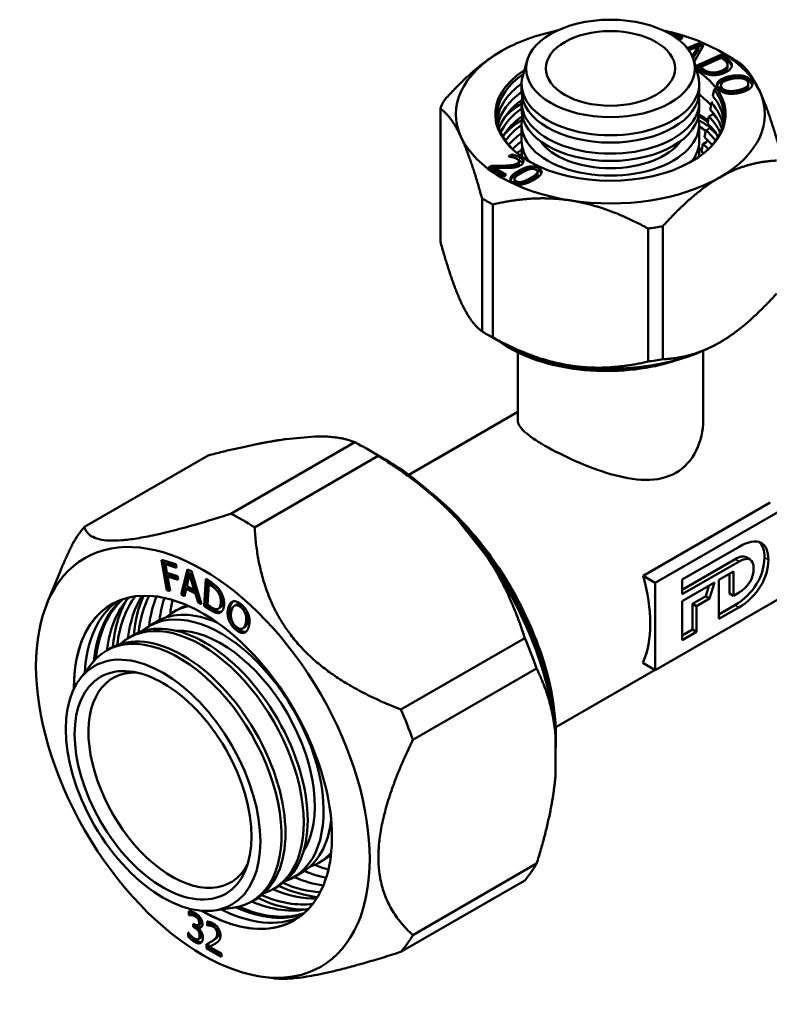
# Model space of a CAD drawing. Header units: millimetres. Extents: x -1022 to 2709, y -139 to 713.
# Tile 5 of 12: x 263 to 330, y 218 to 306. Entities that reach past the tile are written whole.
import ezdxf

# ---------------------------------------------------------------- set-up
doc = ezdxf.new("R2010")
doc.units = ezdxf.units.MM
doc.header["$LTSCALE"] = 2
doc.layers.add('Видимые тонкие (ГОСТ)', color=7, linetype='Continuous', lineweight=35)
doc.layers.add('Видимый контур (ГОСТ)', color=7, linetype='Continuous', lineweight=50)

msp = doc.modelspace()

# ---------------------------------------------------------------- linework, layer by layer
at = {"layer": 'Видимые тонкие (ГОСТ)'}
for p, q in [((326.291, 302.36), (326.291, 302.156)), ((326.779, 301.779), (326.779, 301.649)), ((324.189, 301.385), (324.189, 301.181)), ((325.897, 301.232), (325.897, 301.028)), ((326.51, 300.702), (326.51, 300.498)), ((325.565, 300.249), (325.565, 300.045)), ((328.136, 299.827), (328.136, 299.623)), ((328.493, 300.335), (328.493, 300.131)), ((325.884, 299.709), (325.884, 299.505)), ((327.381, 299.49), (327.381, 299.286)), ((306.461, 292.757), (306.461, 292.559)), ((307.655, 292.954), (307.655, 292.75)), ((307.914, 293.507), (307.914, 293.343)), ((307.772, 292.29), (307.772, 292.086)), ((309.439, 292.09), (309.439, 291.886)), ((309.585, 292.54), (309.585, 292.376)), ((307.58, 291.382), (307.58, 291.178)), ((308.125, 291.33), (308.125, 291.126)), ((308.859, 291.664), (308.859, 291.46)), ((327.439, 257.546), (327.085, 257.75)), ((330.032, 257.673), (329.679, 257.877)), ((280.459, 255.368), (280.636, 255.47)), ((281.017, 254.848), (281.194, 254.95)), ((280.308, 253.259), (280.485, 253.361)), ((281.291, 253.857), (281.467, 253.959)), ((281.954, 253.382), (282.131, 253.484)), ((282.573, 253.623), (282.75, 253.725)), ((283.091, 253.441), (283.268, 253.543)), ((327.392, 253.435), (327.039, 253.639)), ((282.003, 252.353), (282.18, 252.455)), ((283.5, 252.821), (283.677, 252.923)), ((282.607, 251.482), (282.784, 251.584)), ((283.514, 252.034), (283.691, 252.136)), ((283.352, 251.186), (283.529, 251.289)), ((278.991, 225.964), (279.168, 226.066)), ((279.253, 225.736), (279.43, 225.838)), ((279.366, 225.4), (279.543, 225.502)), ((278.954, 224.944), (279.131, 225.046)), ((279.279, 224.668), (279.429, 224.754)), ((280.297, 225.131), (280.474, 225.233)), ((280.603, 225.033), (280.78, 225.135)), ((280.867, 224.78), (281.043, 224.882)), ((280.973, 224.406), (281.15, 224.508)), ((278.98, 223.665), (279.157, 223.767)), ((279.29, 223.914), (279.466, 224.016)), ((279.408, 224.232), (279.585, 224.334)), ((280.547, 223.764), (280.724, 223.866))]:
    msp.add_line(p, q, dxfattribs=at)
for points in [[(324.671, 296.841), (324.409, 297.023), (324.132, 297.198), (323.84, 297.364)], [(316.506, 274.708), (314.058, 274.611), (311.584, 274.944), (309.491, 275.64)]]:
    msp.add_open_spline(points, degree=3, dxfattribs=at)
msp.add_open_spline([(302.536, 261.034), (304.543, 258.903), (306.347, 256.351), (307.746, 253.643), (309.332, 250.571), (310.391, 247.312), (310.794, 244.314)], degree=3, knots=[53.818338, 53.818338, 53.818338, 53.818338, 54.290849, 54.290849, 54.290849, 54.826858, 54.826858, 54.826858, 54.826858], dxfattribs=at)
at = {"layer": 'Видимый контур (ГОСТ)'}
for p, q in [((321.254, 304.506), (322.403, 304.211)), ((321.794, 304.163), (322.272, 304.04)), ((322.256, 304.02), (321.846, 304.126)), ((322.403, 304.211), (322.256, 304.02)), ((322.796, 303.236), (323.861, 303.658)), ((322.915, 303.079), (323.861, 303.454)), ((323.803, 303.383), (322.945, 303.037)), ((323.318, 302.557), (323.803, 303.383)), ((324.26, 303.485), (323.418, 302.014)), ((323.803, 303.383), (323.803, 303.179)), ((323.861, 303.658), (324.26, 303.485)), ((323.861, 303.658), (323.861, 303.454)), ((323.861, 303.454), (324.166, 303.321)), ((323.199, 302.609), (323.318, 302.557)), ((323.318, 302.353), (323.803, 303.179)), ((323.318, 302.557), (323.318, 302.353)), ((323.532, 301.61), (325.861, 302.674)), ((323.643, 301.457), (325.861, 302.47)), ((325.837, 302.365), (323.997, 301.525)), ((325.695, 302.951), (326.932, 302.236)), ((326.029, 302.226), (325.837, 302.365)), ((325.861, 302.674), (326.291, 302.36)), ((325.861, 302.674), (325.861, 302.47)), ((325.861, 302.47), (326.291, 302.156)), ((308.555, 302.117), (308.174, 300.765)), ((323.309, 302.357), (323.318, 302.353)), ((323.389, 302.117), (323.77, 300.765)), ((323.906, 301.265), (323.557, 301.519)), ((323.997, 301.525), (323.997, 301.321)), ((323.997, 301.525), (324.189, 301.385)), ((326.392, 301.732), (326.392, 301.528)), ((323.997, 301.321), (324.189, 301.181)), ((324.87, 301.076), (324.87, 300.872)), ((327.736, 300.767), (327.736, 300.563)), ((308.071, 300.032), (308.071, 299.379)), ((323.873, 300.032), (323.873, 299.379)), ((325.572, 299.768), (325.501, 299.727)), ((325.811, 299.908), (325.811, 299.704)), ((328.244, 300.054), (328.244, 299.85)), ((325.309, 299.616), (325.195, 299.551)), ((325.648, 299.673), (325.675, 299.639)), ((308.071, 298.399), (308.071, 297.746)), ((323.873, 298.399), (323.873, 297.746)), ((325.086, 298.412), (324.975, 298.347)), ((300.839, 297.844), (300.839, 286.005)), ((325.101, 297.345), (324.736, 297.133)), ((308.071, 296.439), (308.071, 294.97)), ((323.873, 296.439), (323.873, 294.97)), ((324.84, 296.118), (324.478, 295.909)), ((324.546, 294.872), (324.203, 294.674)), ((306.925, 293.573), (307.233, 293.751)), ((307.233, 293.751), (307.233, 293.547)), ((308.071, 293.908), (308.071, 293.568)), ((323.873, 293.908), (323.873, 293.568)), ((305.116, 292.581), (305.422, 292.758)), ((305.422, 292.758), (305.422, 292.553)), ((306.941, 293.564), (306.925, 293.573)), ((307.199, 293.527), (307.233, 293.547)), ((307.821, 293.156), (307.821, 292.952)), ((306.445, 291.814), (305.116, 292.581)), ((305.293, 292.479), (305.422, 292.553)), ((305.636, 292.569), (306.695, 291.958)), ((305.636, 292.569), (305.636, 292.365)), ((305.636, 292.365), (306.518, 291.856)), ((306.695, 291.958), (306.445, 291.814)), ((309.49, 292.22), (309.49, 292.016)), ((307.434, 291.567), (307.434, 291.362)), ((304.542, 289.864), (304.542, 278.025)), ((305.502, 289.31), (305.502, 277.47)), ((319.324, 287.171), (319.324, 275.332)), ((320.636, 287.374), (320.636, 275.535)), ((306.249, 277.027), (305.012, 277.742)), ((307.722, 270.081), (307.722, 276.15)), ((324.222, 270.081), (324.222, 276.29)), ((307.722, 270.843), (298.023, 265.243)), ((300.663, 266.769), (307.722, 270.844)), ((289.663, 268.655), (287.126, 268.429)), ((282.2, 261.785), (293.214, 268.144)), ((295.961, 266.596), (294.264, 267.576)), ((269.166, 260.621), (280.181, 266.98)), ((284.298, 260.573), (295.313, 266.933)), ((300.663, 266.769), (300.664, 266.768)), ((300.663, 266.768), (300.663, 266.769)), ((318.876, 256.254), (330.189, 262.786)), ((331.281, 262.156), (319.967, 255.624)), ((304.795, 258.228), (302.258, 261.383)), ((322.356, 255.922), (327.419, 258.845)), ((276.03, 257.691), (277.287, 257.291)), ((276.502, 254.99), (276.03, 257.691)), ((327.085, 257.75), (322.356, 255.02)), ((328.397, 257.699), (328.043, 257.903)), ((276.679, 255.092), (276.236, 257.625)), ((276.365, 257.282), (276.542, 257.384)), ((276.365, 257.282), (276.498, 256.521)), ((277.343, 256.971), (276.365, 257.282)), ((277.314, 257.139), (276.542, 257.384)), ((277.287, 257.291), (277.343, 256.971)), ((277.782, 254.596), (278.328, 256.83)), ((278.328, 256.83), (278.68, 256.661)), ((327.439, 257.546), (322.356, 254.612)), ((265.826, 253.779), (266.902, 256.412)), ((276.498, 256.521), (277.436, 256.223)), ((276.554, 256.201), (276.731, 256.303)), ((276.554, 256.201), (276.782, 254.901)), ((277.492, 255.903), (276.554, 256.201)), ((277.462, 256.071), (276.731, 256.303)), ((277.436, 256.223), (277.492, 255.903)), ((277.959, 254.698), (278.464, 256.765)), ((278.521, 256.397), (278.274, 255.34)), ((278.521, 256.397), (278.698, 256.5)), ((278.937, 255.021), (278.521, 256.397)), ((278.68, 256.661), (279.582, 253.729)), ((279.114, 255.123), (278.698, 256.5)), ((279.814, 253.588), (279.974, 255.977)), ((279.974, 255.977), (280.463, 255.652)), ((318.876, 256.254), (319.967, 255.624)), ((322.356, 254.612), (322.356, 255.922)), ((325.632, 255.89), (326.916, 256.632)), ((326.562, 256.427), (326.562, 254.69)), ((326.916, 256.632), (326.916, 254.486)), ((276.502, 254.99), (276.679, 255.092)), ((276.753, 255.069), (276.679, 255.092)), ((278.216, 255.085), (278.071, 254.457)), ((278.216, 255.085), (278.393, 255.187)), ((279.036, 254.69), (278.216, 255.085)), ((278.274, 255.34), (278.937, 255.021)), ((279.213, 254.792), (278.393, 255.187)), ((278.937, 255.021), (279.114, 255.123)), ((279.99, 253.69), (280.137, 255.869)), ((280.241, 255.512), (280.118, 253.673)), ((280.241, 255.512), (280.418, 255.614)), ((280.459, 255.368), (280.241, 255.512)), ((280.636, 255.47), (280.418, 255.614)), ((319.967, 255.624), (319.967, 247.867)), ((322.356, 253.999), (325.233, 255.66)), ((324.729, 255.369), (324.448, 254.443)), ((325.233, 255.66), (324.802, 254.239)), ((325.632, 252.419), (325.632, 255.89)), ((276.782, 254.901), (276.502, 254.99)), ((277.782, 254.596), (277.959, 254.698)), ((278.071, 254.457), (277.782, 254.596)), ((278.11, 254.625), (277.959, 254.698)), ((279.036, 254.69), (279.213, 254.792)), ((279.281, 253.874), (279.036, 254.69)), ((279.458, 253.976), (279.213, 254.792)), ((319.967, 247.867), (331.281, 254.399)), ((324.448, 254.443), (323.286, 253.772)), ((324.802, 254.239), (323.639, 253.567)), ((324.802, 254.239), (324.448, 254.443)), ((326.916, 254.486), (326.562, 254.69)), ((326.916, 254.486), (327.439, 254.787)), ((279.281, 253.874), (279.458, 253.976)), ((279.582, 253.729), (279.281, 253.874)), ((279.514, 253.949), (279.458, 253.976)), ((279.814, 253.588), (279.99, 253.69)), ((280.308, 253.259), (279.814, 253.588)), ((280.485, 253.361), (279.99, 253.69)), ((280.118, 253.673), (280.335, 253.528)), ((281.074, 253.333), (281.251, 253.435)), ((282.517, 253.598), (282.694, 253.7)), ((322.356, 250.527), (322.356, 253.999)), ((323.639, 253.567), (323.286, 253.772)), ((323.286, 253.772), (323.286, 251.472)), ((323.639, 253.567), (323.639, 251.268)), ((327.039, 253.639), (325.632, 252.827)), ((327.392, 253.435), (325.632, 252.419)), ((277.136, 253.069), (277.49, 253.273)), ((281.082, 252.946), (281.259, 253.048)), ((274.874, 251.763), (275.602, 252.184)), ((283.246, 251.573), (283.423, 251.675)), ((273.106, 250.742), (273.459, 250.946)), ((297.332, 244.359), (308.347, 250.719)), ((323.286, 251.472), (322.356, 250.936)), ((323.639, 251.268), (322.356, 250.527)), ((323.639, 251.268), (323.286, 251.472)), ((271.126, 249.599), (271.479, 249.803)), ((268.793, 247.123), (269.816, 248.444)), ((318.868, 248.502), (319.967, 247.867)), ((298.381, 241.655), (309.396, 248.014)), ((319.947, 247.879), (311.101, 242.772)), ((311.093, 238.614), (311.093, 241.996)), ((290.036, 230.726), (290.39, 230.93)), ((298.381, 224.277), (309.396, 230.636)), ((287.774, 229.419), (288.502, 229.84)), ((297.332, 222.784), (308.347, 229.144)), ((286.006, 228.399), (286.359, 228.603)), ((284.026, 227.256), (284.379, 227.46)), ((278.451, 226.057), (278.451, 226.41)), ((278.451, 226.057), (278.628, 226.159)), ((278.469, 226.047), (278.645, 226.149)), ((278.628, 226.159), (278.628, 226.389)), ((278.645, 226.149), (278.628, 226.159)), ((278.682, 226.063), (278.859, 226.166)), ((280.715, 226.473), (282.371, 226.699)), ((278.469, 226.047), (278.451, 226.057)), ((278.832, 225.291), (278.928, 225.236)), ((278.832, 225.015), (278.832, 225.291)), ((279.277, 225.174), (279.454, 225.276)), ((280.072, 225.124), (280.072, 225.479)), ((280.249, 225.226), (280.249, 225.453)), ((278.392, 224.511), (278.413, 224.498)), ((278.392, 224.158), (278.392, 224.511)), ((278.832, 225.015), (279.009, 225.117)), ((278.954, 224.944), (278.832, 225.015)), ((279.009, 225.117), (279.009, 225.194)), ((279.131, 225.046), (279.009, 225.117)), ((279.262, 224.938), (279.438, 225.04)), ((279.262, 224.938), (279.262, 224.914)), ((280.072, 225.124), (280.249, 225.226)), ((280.088, 225.115), (280.072, 225.124)), ((280.088, 225.115), (280.265, 225.217)), ((280.265, 225.217), (280.249, 225.226)), ((278.392, 224.158), (278.569, 224.26)), ((278.569, 224.26), (278.569, 224.305)), ((279.28, 223.908), (279.457, 224.01)), ((280.203, 223.215), (280.203, 223.558)), ((280.342, 223.634), (280.519, 223.736)), ((280.027, 223.113), (280.027, 223.466)), ((280.027, 223.113), (280.203, 223.215)), ((281.356, 222.346), (280.027, 223.113)), ((281.356, 222.55), (280.203, 223.215)), ((280.297, 223.245), (280.474, 223.347)), ((280.297, 223.245), (281.356, 222.634)), ((281.356, 222.634), (281.356, 222.346)), ((284.996, 220.575), (285.989, 220.44))]:
    msp.add_line(p, q, dxfattribs=at)
for centre, major_axis in [((315.972, 301.42), (-7.514, 0)), ((315.972, 301.42), (-5.75, 0)), ((279.697, 239.652), (-10.5, 18.187)), ((276.162, 237.611), (6.125, -10.609)), ((276.162, 237.611), (5.569, -9.646))]:
    msp.add_ellipse(centre, major_axis=major_axis, ratio=0.57735, dxfattribs=at)
for centre, major_axis, ratio, start_param, end_param in [((315.972, 297.337), (-13.75, 0), 0.57735, 5.063423, 5.497787), ((315.972, 297.337), (13.75, 0), 0.57735, 0.261799, 1.219762), ((315.972, 297.337), (-13.75, 0), 0.57735, 5.497787, 6.544985), ((315.972, 295.909), (15.5, 0), 0.57735, 0.741579, 0.785398), ((315.972, 297.337), (-10.25, 0), 0.57735, 5.555655, 10.152308), ((315.972, 297.174), (-10.1, 0), 0.57735, 5.588264, 6.830348), ((315.972, 300.032), (7.901, 0), 0.57735, 2.980132, 6.444646), ((315.972, 296.439), (-10.1, 0), 0.57735, 5.610639, 6.220134), ((315.972, 297.174), (10.6, 0), 0.57735, 0.364468, 0.437732), ((315.972, 295.704), (-10.1, 0), 0.57735, 5.610636, 6.15683), ((315.972, 298.399), (7.901, 0), 0.57735, 3.033989, 6.390789), ((315.972, 299.379), (7.901, 0), 0.57735, 3.141593, 6.283185), ((315.972, 295.296), (-10.25, 0), 0.57735, 3.64718, 3.834886), ((315.972, 297.174), (10.1, 0), 0.57735, 5.736023, 6.702917), ((315.972, 286.169), (8.513, 26.916), 0.201906, 5.269869, 5.295315), ((315.972, 296.439), (10.1, 0), 0.57735, 0.063051, 0.445178), ((315.972, 297.337), (13.75, 0), 0.57735, 5.497787, 6.544985), ((315.972, 295.909), (-15.5, 0), 0.57735, 5.977567, 6.065205), ((315.972, 294.97), (-10.1, 0), 0.57735, 5.609367, 6.093013), ((315.972, 294.235), (10.6, 0), 0.57735, 2.411884, 2.681971), ((315.972, 286.169), (8.513, 26.916), 0.201906, 5.219637, 5.24465), ((315.972, 295.704), (10.1, 0), 0.57735, 0.126355, 0.470396), ((315.972, 294.235), (-10.1, 0), 0.57735, 5.610688, 6.0284), ((315.972, 293.5), (-10.1, 0), 0.57735, 5.60094, 5.962679), ((315.972, 297.746), (7.901, 0), 0.57735, 3.141593, 6.283185), ((315.972, 286.169), (8.513, 26.916), 0.201906, 5.170148, 5.19481), ((315.972, 294.235), (10.1, 0), 0.57735, 0.254786, 0.520237), ((315.972, 294.97), (10.1, 0), 0.57735, 0.190173, 0.495409), ((315.972, 286.169), (8.935, 28.248), 0.201906, 5.182022, 5.185682), ((315.972, 294.235), (10.6, 0), 0.57735, 0.459622, 0.533024), ((315.972, 292.765), (10.6, 0), 0.57735, 2.406965, 2.681971), ((315.972, 292.765), (-10.1, 0), 0.57735, 5.610688, 5.895489), ((315.972, 296.439), (7.901, 0), 0.57735, 2.997904, 6.426874), ((315.972, 291.949), (11.5, 0), 0.57735, 0.688677, 0.816117), ((315.972, 291.949), (10.869, 0), 0.57735, 0.67339, 0.756944), ((315.972, 293.5), (10.1, 0), 0.57735, 0.320507, 0.544898), ((315.972, 286.169), (8.935, 28.248), 0.201906, 5.135297, 5.140606), ((315.972, 292.03), (10.1, 0), 0.57735, 2.469095, 2.684806), ((315.972, 286.169), (8.513, 26.916), 0.201906, 5.121254, 5.145635), ((315.972, 292.765), (10.1, 0), 0.57735, 0.387697, 0.569411), ((315.972, 292.765), (10.6, 0), 0.57735, 0.459622, 0.579749), ((315.972, 297.337), (-13.75, 0), 0.57735, 0.261799, 1.308997), ((315.972, 291.295), (10.1, 0), 0.57735, 2.469043, 2.613281), ((315.972, 294.97), (-7.901, 0), 0.57735, 0, 0.409758), ((315.972, 296.439), (6.766, 0), 0.57735, 3.527741, 5.897037), ((315.972, 294.97), (7.901, 0), 0.57735, 5.873428, 6.283185), ((315.972, 286.169), (8.513, 26.916), 0.201906, 5.072819, 5.096987), ((315.972, 291.295), (10.1, 0), 0.57735, 0.528312, 0.61806), ((315.972, 292.03), (10.1, 0), 0.57735, 0.456787, 0.593793), ((315.972, 286.169), (8.935, 28.248), 0.201906, 5.090602, 5.095633), ((315.972, 290.561), (10.1, 0), 0.57735, 2.466435, 2.537259), ((315.972, 293.908), (-7.901, 0), 0.57735, 6.166575, 6.361662), ((315.972, 293.908), (7.901, 0), 0.57735, 6.204708, 6.399795), ((315.972, 290.561), (10.25, 0), 0.57735, 0.657014, 0.696523), ((315.972, 290.561), (10.1, 0), 0.57735, 0.604334, 0.642228), ((315.972, 297.174), (-10.6, 0), 0.57735, 0.637997, 0.747714), ((315.972, 297.174), (-10.6, 0), 0.57735, 0.860985, 0.879483), ((315.972, 297.174), (-10.6, 0), 0.57735, 0.899031, 0.94902), ((315.972, 297.337), (13.75, 0), 0.57735, 4.45059, 5.497787), ((315.972, 295.909), (-15.5, 0), 0.57735, 0.741579, 0.829218), ((315.972, 295.909), (-15.5, 0), 0.57735, 1.788776, 1.876415), ((315.972, 284.069), (15.5, 0), 0.57735, 3.883171, 3.97081), ((315.972, 282.641), (-13.75, 0), 0.57735, 0.785398, 1.308997), ((315.972, 282.641), (-13.75, 0), 0.57735, 1.308997, 2.356194), ((315.972, 284.069), (15.5, 0), 0.57735, 4.930369, 5.018008), ((294.264, 248.062), (-11.95, 20.698), 0.57735, 5.435662, 5.559913), ((295.961, 249.042), (10.75, -18.62), 0.57735, 1.929082, 2.356194), ((283.249, 241.703), (11.95, -20.698), 0.57735, 2.294069, 2.41832), ((283.249, 241.703), (-11.95, 20.698), 0.57735, 0.199674, 0.323925), ((295.961, 249.042), (10.75, -18.62), 0.57735, 0.881884, 1.73611), ((310.315, 257.329), (-6.5, 11.258), 0.57735, 3.551827, 4.299919), ((279.697, 239.652), (8.125, -14.073), 0.57735, 5.488513, 10.21945), ((281.599, 240.75), (-8.125, 14.073), 0.57735, 0.117322, 0.670011), ((282.54, 241.293), (-8.125, 14.073), 0.57735, 0.175832, 0.653689), ((283.48, 241.836), (-8.125, 14.073), 0.57735, 0.234957, 0.658892), ((284.421, 242.379), (-8.125, 14.073), 0.57735, 0.294933, 0.653781), ((285.361, 242.922), (-8.375, 14.506), 0.57735, 0.391554, 0.691892), ((285.361, 242.922), (-8.125, 14.073), 0.57735, 0.356023, 0.657404), ((286.302, 243.465), (-8.125, 14.073), 0.57735, 0.418536, 0.653689), ((287.242, 244.008), (-8.125, 14.073), 0.57735, 0.482841, 0.654612), ((279.718, 239.664), (-8.125, 14.073), 0.57735, 0.001305, 0.792315), ((280.659, 240.207), (-8.125, 14.073), 0.57735, 0.059214, 0.724609), ((281.43, 240.652), (-8.125, 14.073), 0.57735, 0.106813, 0.677689), ((283.48, 241.836), (-8.375, 14.506), 0.57735, 0.323628, 0.69233), ((283.586, 241.897), (-6.45, 11.172), 0.57735, 6.096975, 6.402372), ((288.183, 244.551), (-8.125, 14.073), 0.57735, 0.549395, 0.655695), ((288.183, 244.551), (-8.125, 14.073), 0.57735, 0.549395, 0.655695), ((283.94, 242.101), (-6.45, 11.172), 0.57735, 6.165738, 6.283185), ((285.354, 242.918), (-6.45, 11.172), 0.57735, 0.104156, 0.10985), ((279.909, 239.774), (-6.45, 11.172), 0.57735, 3.141593, 6.283185), ((281.324, 240.591), (-6.45, 11.172), 0.57735, 3.031743, 6.393035), ((282.052, 241.012), (-6.45, 11.172), 0.57735, 5.613222, 6.283185), ((277.929, 238.631), (-6.45, 11.172), 0.57735, 3.141593, 6.283185), ((279.556, 239.57), (-6.45, 11.172), 0.57735, 3.015183, 6.409595), ((277.576, 238.427), (-6.45, 11.172), 0.57735, 2.909711, 6.515067), ((281.324, 240.591), (-5.9, 10.219), 0.57735, 3.432882, 5.991896), ((294.264, 248.062), (-11.95, 20.698), 0.57735, 4.388464, 4.512715), ((276.944, 238.062), (5.25, -9.093), 0.57735, 2.788076, 6.636702), ((283.249, 241.703), (11.95, -20.698), 0.57735, 1.246871, 1.371122), ((297.334, 249.835), (-9.75, 16.887), 0.57735, 3.879781, 3.943761), ((282.052, 241.012), (6.45, -11.172), 0.57735, 0, 0.669963), ((283.586, 241.897), (6.45, -11.172), 0.57735, 6.163999, 6.469395), ((283.94, 242.101), (6.45, -11.172), 0.57735, 0, 0.117447), ((285.354, 242.918), (6.45, -11.172), 0.57735, 6.173336, 6.179029), ((288.183, 244.551), (-8.125, 14.073), 0.57735, 2.485898, 2.592198), ((288.183, 244.551), (-8.125, 14.073), 0.57735, 2.485898, 2.592198), ((294.264, 248.062), (11.95, -20.698), 0.57735, 0.199674, 0.323925), ((287.242, 244.008), (-8.125, 14.073), 0.57735, 2.48698, 2.658752), ((285.361, 242.922), (8.125, -14.073), 0.57735, 5.625781, 5.927162), ((286.302, 243.465), (-8.125, 14.073), 0.57735, 2.487904, 2.723057), ((284.421, 242.379), (8.125, -14.073), 0.57735, 5.629405, 5.988253), ((285.361, 242.922), (8.375, -14.506), 0.57735, 5.591293, 5.891632), ((282.54, 241.293), (8.125, -14.073), 0.57735, 5.629497, 6.107353), ((283.48, 241.836), (8.375, -14.506), 0.57735, 5.590856, 5.959557), ((283.48, 241.836), (8.125, -14.073), 0.57735, 5.624293, 6.048228), ((279.718, 239.664), (8.125, -14.073), 0.57735, 5.49087, 6.28188), ((280.659, 240.207), (8.125, -14.073), 0.57735, 5.558576, 6.223971), ((281.43, 240.652), (8.125, -14.073), 0.57735, 5.605496, 6.176372), ((281.599, 240.75), (8.125, -14.073), 0.57735, 5.613174, 6.165863), ((283.249, 241.703), (11.95, -20.698), 0.57735, 0.199674, 0.323925)]:
    msp.add_ellipse(centre, major_axis=major_axis, ratio=ratio, start_param=start_param, end_param=end_param, dxfattribs=at)
for points, weights in [([(301.19, 298.601), (303.871, 301.578), (306.249, 302.951)], [1.00416676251, 1.03347389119, 1]), ([(327.402, 301.953), (328.383, 301.268), (329.253, 299.392)], [1.00416676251, 1.03347389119, 1]), ([(329.253, 299.392), (330.124, 297.517), (331.105, 293.973)], [1, 1.03347389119, 1.00416676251]), ([(302.69, 295.283), (301.82, 297.158), (300.839, 297.844)], [1, 1.03347389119, 1.00416676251]), ([(304.542, 289.864), (303.561, 293.407), (302.69, 295.283)], [1.00416676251, 1.03347389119, 1]), ([(330.754, 293.216), (328.073, 293.097), (325.695, 291.724)], [1.00416676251, 1.03347389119, 1]), ([(325.695, 291.724), (323.316, 290.351), (320.636, 287.374)], [1, 1.03347389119, 1.00416676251]), ([(312.413, 289.669), (309.164, 290.172), (305.502, 289.31)], [1, 1.03347389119, 1.00416676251]), ([(319.324, 287.171), (315.662, 289.167), (312.413, 289.669)], [1.00416676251, 1.03347389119, 1]), ([(300.839, 286.005), (301.82, 282.462), (302.69, 280.586)], [1.0173058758, 1.04021321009, 1]), ([(325.695, 277.027), (328.073, 278.4), (330.754, 281.377)], [1, 1.04021321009, 1.0173058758]), ([(302.69, 280.586), (303.561, 278.71), (304.542, 278.025)], [1, 1.04021321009, 1.0173058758]), ([(305.502, 277.47), (309.164, 275.475), (312.413, 274.972)], [1.0173058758, 1.04021321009, 1]), ([(320.636, 275.535), (323.316, 275.654), (325.695, 277.027)], [1.0173058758, 1.04021321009, 1]), ([(312.413, 274.972), (315.662, 274.47), (319.324, 275.332)], [1, 1.04021321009, 1.0173058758]), ([(287.126, 268.429), (284.364, 268.047), (280.181, 266.98)], [1, 1.023708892, 1.01063162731]), ([(293.214, 268.144), (291.872, 268.718), (289.663, 268.655)], [1.01063162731, 1.023708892, 1]), ([(302.258, 261.383), (299.496, 264.316), (295.313, 266.933)], [1, 1.023708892, 1.01063162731]), ([(269.166, 260.621), (269.88, 257.852), (282.2, 261.785)], [1.03776903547, 1.15900373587, 1.03776903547]), ([(284.298, 260.573), (285.012, 249.116), (297.332, 244.359)], [1.03776903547, 1.15900373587, 1.03776903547]), ([(266.902, 256.412), (267.43, 257.703), (268.117, 259.128)], [1.06100389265, 1.05078357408, 1.03776903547]), ([(308.347, 250.719), (307.004, 254.976), (304.795, 258.228)], [1.01063162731, 1.023708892, 1]), ([(311.093, 241.996), (310.816, 245.151), (309.396, 248.014)], [1, 1.023708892, 1.01063162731]), ([(298.381, 241.655), (292.578, 229.615), (298.381, 224.277)], [1.03776903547, 1.15900373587, 1.03776903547]), ([(309.396, 230.636), (310.816, 235.14), (311.093, 238.614)], [1.01063162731, 1.023708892, 1]), ([(297.332, 222.784), (288.791, 220.058), (285.989, 220.44)], [1.03776903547, 1.11890896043, 1.09143827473])]:
    msp.add_rational_spline(points, weights, degree=2, dxfattribs=at)
for points, degree in [([(325.897, 301.232), (326.172, 301.358), (326.417, 301.641), (326.385, 301.796)], 2), ([(326.385, 301.796), (326.359, 301.904), (326.199, 302.101), (326.029, 302.226)], 2), ([(326.779, 301.779), (326.808, 301.576), (326.504, 301.199), (326.155, 301.039)], 2), ([(326.291, 302.36), (326.558, 302.166), (326.761, 301.898), (326.779, 301.779)], 2), ([(324.767, 300.864), (324.509, 300.917), (324.136, 301.097), (323.906, 301.265)], 2), ([(324.189, 301.385), (324.356, 301.263), (324.676, 301.109), (324.87, 301.076)], 2), ([(324.189, 301.181), (324.356, 301.059), (324.676, 300.905), (324.87, 300.872)], 2), ([(326.155, 301.039), (325.828, 300.89), (325.091, 300.802), (324.767, 300.864)], 2), ([(324.87, 301.076), (325.114, 301.031), (325.618, 301.105), (325.897, 301.232)], 2), ([(324.87, 300.872), (325.114, 300.827), (325.618, 300.901), (325.897, 301.028)], 2), ([(325.565, 300.249), (325.685, 300.387), (326.163, 300.619), (326.51, 300.702)], 2), ([(326.51, 300.702), (326.864, 300.787), (327.475, 300.814), (327.736, 300.767)], 2), ([(327.736, 300.767), (327.992, 300.717), (328.376, 300.499), (328.493, 300.335)], 2), ([(325.559, 299.633), (325.44, 299.798), (325.445, 300.108), (325.565, 300.249)], 2), ([(325.456, 299.844), (325.483, 299.947), (325.565, 300.045)], 2), ([(325.565, 300.045), (325.685, 300.183), (326.163, 300.415), (326.51, 300.498)], 2), ([(326.672, 300.477), (326.118, 300.344), (325.722, 299.934), (325.884, 299.709)], 2), ([(326.51, 300.498), (326.864, 300.583), (327.475, 300.61), (327.736, 300.563)], 2), ([(327.619, 300.548), (327.428, 300.578), (326.946, 300.542), (326.672, 300.477)], 2), ([(327.381, 299.49), (327.659, 299.557), (328.04, 299.73), (328.136, 299.827)], 2), ([(328.17, 300.256), (328.086, 300.374), (327.817, 300.516), (327.619, 300.548)], 2), ([(327.736, 300.563), (327.992, 300.513), (328.376, 300.295), (328.493, 300.131)], 2), ([(328.136, 299.827), (328.236, 299.926), (328.251, 300.143), (328.17, 300.256)], 2), ([(328.493, 300.335), (328.612, 300.169), (328.602, 299.855), (328.488, 299.72)], 2), ([(328.493, 300.131), (328.57, 300.025), (328.595, 299.921)], 2), ([(326.318, 299.2), (326.05, 299.254), (325.673, 299.474), (325.559, 299.633)], 2), ([(325.811, 299.704), (325.811, 299.606), (325.884, 299.505)], 2), ([(325.884, 299.709), (326.045, 299.484), (326.826, 299.357), (327.381, 299.49)], 2), ([(325.884, 299.505), (326.045, 299.28), (326.826, 299.153), (327.381, 299.286)], 2), ([(327.542, 299.265), (327.2, 299.183), (326.574, 299.15), (326.318, 299.2)], 2), ([(327.381, 299.286), (327.659, 299.353), (328.04, 299.526), (328.136, 299.623)], 2), ([(328.488, 299.72), (328.367, 299.583), (327.894, 299.349), (327.542, 299.265)], 2), ([(324.637, 296.655), (324.378, 296.835), (324.102, 297.009), (323.81, 297.174)], 3), ([(324.643, 296.697), (324.383, 296.88), (324.106, 297.054), (323.816, 297.22)], 3), ([(323.816, 297.21), (324.107, 297.045), (324.383, 296.87), (324.643, 296.688)], 3), ([(307.233, 293.751), (307.365, 293.725), (307.771, 293.589), (307.914, 293.507)], 2), ([(305.422, 292.758), (305.699, 292.752), (306.204, 292.749), (306.461, 292.757)], 2), ([(306.461, 292.757), (306.978, 292.771), (307.482, 292.854), (307.655, 292.954)], 2), ([(307.269, 293.512), (307.184, 293.533), (307, 293.558), (306.941, 293.564)], 2), ([(307.233, 293.547), (307.306, 293.532), (307.399, 293.505)], 2), ([(307.643, 293.375), (307.566, 293.419), (307.371, 293.488), (307.269, 293.512)], 2), ([(307.965, 292.794), (307.837, 292.72), (307.565, 292.631), (307.421, 292.609)], 2), ([(307.82, 293.172), (307.813, 293.226), (307.724, 293.328), (307.643, 293.375)], 2), ([(307.655, 292.954), (307.746, 293.007), (307.827, 293.118), (307.82, 293.172)], 2), ([(307.914, 293.507), (308.216, 293.332), (308.237, 292.951), (307.965, 292.794)], 2), ([(305.422, 292.553), (305.531, 292.551), (305.636, 292.55)], 2), ([(306.765, 292.563), (306.48, 292.556), (305.828, 292.565), (305.636, 292.569)], 2), ([(307.421, 292.609), (307.275, 292.585), (306.938, 292.566), (306.765, 292.563)], 2), ([(307.341, 291.244), (306.985, 291.45), (307.205, 291.962), (307.772, 292.29)], 2), ([(308.066, 292.12), (307.839, 291.989), (307.563, 291.798), (307.489, 291.703)], 2), ([(307.772, 292.29), (308.356, 292.626), (309.233, 292.743), (309.585, 292.54)], 2), ([(308.798, 292.456), (308.644, 292.418), (308.277, 292.242), (308.066, 292.12)], 2), ([(309.346, 292.402), (309.226, 292.471), (308.957, 292.495), (308.798, 292.456)], 2), ([(308.859, 291.664), (309.081, 291.793), (309.372, 292.001), (309.439, 292.09)], 2), ([(308.859, 291.46), (309.081, 291.588), (309.372, 291.797), (309.439, 291.886)], 2), ([(309.585, 292.54), (309.94, 292.335), (309.715, 291.82), (309.152, 291.495)], 2), ([(309.439, 292.09), (309.505, 292.179), (309.467, 292.332), (309.346, 292.402)], 2), ([(309.439, 291.886), (309.49, 291.955), (309.49, 292.016)], 2), ([(309.816, 292.131), (309.826, 292.113), (309.834, 292.094)], 2), ([(309.152, 291.495), (308.572, 291.16), (307.692, 291.041), (307.341, 291.244)], 2), ([(307.489, 291.703), (307.42, 291.614), (307.455, 291.455), (307.58, 291.382)], 2), ([(307.58, 291.382), (307.699, 291.314), (307.968, 291.289), (308.125, 291.33)], 2), ([(307.58, 291.178), (307.699, 291.109), (307.968, 291.085), (308.125, 291.126)], 2), ([(308.125, 291.33), (308.274, 291.367), (308.637, 291.536), (308.859, 291.664)], 2), ([(308.125, 291.126), (308.274, 291.163), (308.637, 291.332), (308.859, 291.46)], 2), ([(327.419, 258.845), (329.073, 259.8), (330.032, 259.244), (330.032, 257.673)], 3), ([(329.221, 259.257), (329.52, 258.987), (329.679, 258.516), (329.679, 257.877)], 3), ([(329.679, 257.877), (329.679, 256.32), (328.706, 254.602), (327.039, 253.639)], 3), ([(328.043, 257.903), (327.819, 258.032), (327.487, 257.983), (327.085, 257.75)], 3), ([(330.032, 257.673), (330.032, 256.116), (329.059, 254.398), (327.392, 253.435)], 3), ([(328.716, 256.904), (328.716, 257.768), (328.206, 257.989), (327.439, 257.546)], 3), ([(327.439, 254.787), (328.206, 255.23), (328.716, 256.02), (328.716, 256.904)], 3), ([(281.017, 254.848), (280.907, 254.999), (280.652, 255.239), (280.459, 255.368)], 2), ([(280.463, 255.652), (280.766, 255.451), (281.105, 255.121), (281.22, 254.951)], 2), ([(281.194, 254.95), (281.084, 255.102), (280.829, 255.342), (280.636, 255.47)], 2), ([(281.291, 253.857), (281.309, 254.132), (281.172, 254.63), (281.017, 254.848)], 2), ([(281.467, 253.959), (281.486, 254.234), (281.348, 254.732), (281.194, 254.95)], 2), ([(281.22, 254.951), (281.417, 254.661), (281.612, 254.004), (281.588, 253.656)], 2), ([(280.335, 253.528), (280.525, 253.402), (280.817, 253.28), (280.94, 253.293)], 2), ([(281.259, 253.048), (281.088, 253.042), (280.746, 253.188), (280.485, 253.361)], 2), ([(280.94, 253.293), (281.097, 253.306), (281.272, 253.578), (281.291, 253.857)], 2), ([(281.588, 253.656), (281.566, 253.328), (281.292, 252.96), (281.082, 252.946)], 2), ([(282.003, 252.353), (281.918, 252.598), (281.89, 253.122), (281.954, 253.382)], 2), ([(281.954, 253.382), (282.02, 253.648), (282.25, 253.94), (282.406, 253.981)], 2), ([(282.18, 252.455), (282.094, 252.7), (282.067, 253.224), (282.131, 253.484)], 2), ([(282.573, 253.623), (282.463, 253.587), (282.295, 253.337), (282.244, 253.132)], 2), ([(282.406, 253.981), (282.563, 254.016), (282.939, 253.867), (283.149, 253.686)], 2), ([(283.091, 253.441), (282.94, 253.571), (282.687, 253.661), (282.573, 253.623)], 2), ([(282.75, 253.725), (282.721, 253.716), (282.694, 253.7)], 2), ([(283.268, 253.543), (283.117, 253.673), (282.864, 253.763), (282.75, 253.725)], 2), ([(283.5, 252.821), (283.444, 253.003), (283.237, 253.315), (283.091, 253.441)], 2), ([(283.149, 253.686), (283.363, 253.501), (283.668, 253.054), (283.753, 252.816)], 2), ([(283.677, 252.923), (283.621, 253.105), (283.414, 253.417), (283.268, 253.543)], 2), ([(281.082, 252.946), (280.911, 252.94), (280.569, 253.086), (280.308, 253.259)], 2), ([(281.359, 253.066), (281.311, 253.052), (281.259, 253.048)], 2), ([(282.784, 251.584), (282.572, 251.767), (282.269, 252.206), (282.18, 252.455)], 2), ([(282.244, 253.132), (282.142, 252.715), (282.379, 251.974), (282.669, 251.724)], 2), ([(283.514, 252.034), (283.565, 252.243), (283.555, 252.645), (283.5, 252.821)], 2), ([(283.691, 252.136), (283.742, 252.345), (283.732, 252.747), (283.677, 252.923)], 2), ([(283.753, 252.816), (283.838, 252.573), (283.869, 252.047), (283.804, 251.784)], 2), ([(282.607, 251.482), (282.395, 251.665), (282.092, 252.104), (282.003, 252.353)], 2), ([(282.669, 251.724), (282.958, 251.473), (283.411, 251.618), (283.514, 252.034)], 2), ([(283.529, 251.289), (283.364, 251.253), (282.989, 251.407), (282.784, 251.584)], 2), ([(283.804, 251.784), (283.74, 251.527), (283.509, 251.221), (283.352, 251.186)], 2), ([(283.423, 251.675), (283.602, 251.778), (283.691, 252.136)], 2), ([(283.352, 251.186), (283.187, 251.15), (282.812, 251.304), (282.607, 251.482)], 2), ([(283.553, 251.295), (283.541, 251.291), (283.529, 251.289)], 2), ([(311.093, 240.844), (311.098, 240.939), (311.103, 241.035), (311.107, 241.131)], 3), ([(278.451, 226.41), (278.546, 226.414), (278.869, 226.323), (279.014, 226.239)], 2), ([(278.859, 226.166), (278.789, 226.172), (278.686, 226.158), (278.645, 226.149)], 2), ([(279.168, 226.066), (279.089, 226.111), (278.934, 226.156), (278.859, 226.166)], 2), ([(279.014, 226.239), (279.16, 226.154), (279.379, 225.96), (279.468, 225.836)], 2), ([(278.682, 226.063), (278.612, 226.069), (278.509, 226.056), (278.469, 226.047)], 2), ([(278.991, 225.964), (278.912, 226.009), (278.757, 226.054), (278.682, 226.063)], 2), ([(278.928, 225.236), (279.122, 225.124), (279.366, 225.196), (279.366, 225.4)], 2), ([(279.253, 225.736), (279.199, 225.809), (279.066, 225.92), (278.991, 225.964)], 2), ([(279.43, 225.838), (279.376, 225.911), (279.243, 226.022), (279.168, 226.066)], 2), ([(279.366, 225.4), (279.366, 225.495), (279.304, 225.666), (279.253, 225.736)], 2), ([(279.66, 225.265), (279.66, 225.059), (279.426, 224.884), (279.262, 224.938)], 2), ([(279.543, 225.502), (279.543, 225.597), (279.48, 225.768), (279.43, 225.838)], 2), ([(279.454, 225.276), (279.543, 225.328), (279.543, 225.502)], 2), ([(279.468, 225.836), (279.562, 225.702), (279.66, 225.418), (279.66, 225.265)], 2), ([(280.072, 225.479), (280.161, 225.478), (280.481, 225.392), (280.624, 225.309)], 2), ([(280.624, 225.309), (280.926, 225.135), (281.267, 224.569), (281.267, 224.254)], 2), ([(278.413, 224.498), (278.504, 224.369), (278.811, 224.051), (278.963, 223.963)], 2), ([(279.279, 224.668), (279.218, 224.754), (279.052, 224.888), (278.954, 224.944)], 2), ([(279.279, 224.948), (279.21, 225.001), (279.131, 225.046)], 2), ([(279.262, 224.914), (279.33, 224.858), (279.485, 224.696), (279.552, 224.585)], 2), ([(279.408, 224.232), (279.408, 224.367), (279.34, 224.582), (279.279, 224.668)], 2), ([(279.593, 225.022), (279.522, 225.012), (279.438, 225.04)], 2), ([(279.552, 224.585), (279.618, 224.476), (279.702, 224.202), (279.702, 224.039)], 2), ([(280.297, 225.131), (280.236, 225.138), (280.123, 225.123), (280.088, 225.115)], 2), ([(280.474, 225.233), (280.413, 225.24), (280.299, 225.225), (280.265, 225.217)], 2), ([(280.603, 225.033), (280.526, 225.077), (280.369, 225.124), (280.297, 225.131)], 2), ([(280.78, 225.135), (280.703, 225.179), (280.546, 225.226), (280.474, 225.233)], 2), ([(280.547, 223.764), (280.793, 223.935), (280.973, 224.206), (280.973, 224.406)], 2), ([(280.867, 224.78), (280.816, 224.859), (280.683, 224.986), (280.603, 225.033)], 2), ([(280.724, 223.866), (280.97, 224.037), (281.15, 224.308), (281.15, 224.508)], 2), ([(281.043, 224.882), (280.993, 224.962), (280.86, 225.089), (280.78, 225.135)], 2), ([(280.973, 224.406), (280.973, 224.511), (280.917, 224.7), (280.867, 224.78)], 2), ([(281.15, 224.508), (281.15, 224.613), (281.094, 224.802), (281.043, 224.882)], 2), ([(278.98, 223.665), (278.818, 223.758), (278.5, 224.033), (278.392, 224.158)], 2), ([(279.157, 223.767), (278.995, 223.86), (278.677, 224.135), (278.569, 224.26)], 2), ([(278.963, 223.963), (279.052, 223.912), (279.23, 223.873), (279.29, 223.914)], 2), ([(279.511, 223.588), (279.417, 223.529), (279.15, 223.567), (278.98, 223.665)], 2), ([(279.29, 223.914), (279.347, 223.955), (279.408, 224.097), (279.408, 224.232)], 2), ([(279.457, 224.01), (279.462, 224.012), (279.466, 224.016)], 2), ([(279.466, 224.016), (279.524, 224.057), (279.585, 224.199), (279.585, 224.334)], 2), ([(279.702, 224.039), (279.702, 223.871), (279.602, 223.644), (279.511, 223.588)], 2), ([(280.027, 223.466), (280.17, 223.538), (280.425, 223.68), (280.547, 223.764)], 2), ([(280.867, 223.562), (280.73, 223.469), (280.397, 223.294), (280.297, 223.245)], 2), ([(280.519, 223.736), (280.623, 223.797), (280.724, 223.866)], 2), ([(281.155, 223.821), (281.103, 223.742), (280.951, 223.616), (280.867, 223.562)], 2), ([(281.267, 224.254), (281.267, 224.107), (281.207, 223.895), (281.155, 223.821)], 2)]:
    msp.add_open_spline(points, degree=degree, dxfattribs=at)
for points, degree, knots in [([(325.897, 301.028), (326.172, 301.154), (326.392, 301.408), (326.392, 301.528)], 2, [0, 0, 0, 1, 1.792377, 1.792377, 1.792377]), ([(326.291, 302.156), (326.558, 301.961), (326.746, 301.714), (326.772, 301.611)], 2, [0, 0, 0, 1, 1.849258, 1.849258, 1.849258]), ([(328.136, 299.623), (328.236, 299.722), (328.244, 299.84), (328.244, 299.85)], 2, [0, 0, 0, 1, 1.086906, 1.086906, 1.086906]), ([(306.715, 292.562), (307.044, 292.578), (307.482, 292.65), (307.655, 292.75)], 2, [0.263917, 0.263917, 0.263917, 1, 2, 2, 2]), ([(307.655, 292.75), (307.746, 292.802), (307.821, 292.905), (307.821, 292.952)], 2, [0, 0, 0, 1, 1.851852, 1.851852, 1.851852]), ([(307.089, 291.488), (307.092, 291.495), (307.205, 291.758), (307.772, 292.086)], 2, [0.97299, 0.97299, 0.97299, 1, 2, 2, 2]), ([(307.772, 292.086), (308.356, 292.422), (308.908, 292.496), (309.016, 292.493)], 2, [0, 0, 0, 1, 1.259248, 1.259248, 1.259248]), ([(307.434, 291.362), (307.434, 291.346), (307.455, 291.251), (307.58, 291.178)], 2, [0.8, 0.8, 0.8, 1, 2, 2, 2]), ([(322.366, 275.612), (321.359, 275.247), (320.259, 274.961), (317.843, 274.556), (316.486, 274.46), (313.835, 274.518), (312.508, 274.673), (310.047, 275.21), (308.883, 275.599), (307.228, 276.383), (306.637, 276.729), (306.114, 277.105)], 3, [1.23771, 1.23771, 1.23771, 1.23771, 1.58816, 1.58816, 1.986898, 1.986898, 2.385216, 2.385216, 2.783634, 2.783634, 3.036919, 3.036919, 3.036919, 3.036919]), ([(306.441, 276.918), (306.507, 276.875), (306.575, 276.832), (306.643, 276.789), (308.629, 275.55), (311.436, 274.744), (314.396, 274.573), (316.797, 274.435), (319.281, 274.716), (321.458, 275.363)], 3, [-53.488777, -53.488777, -53.488777, -53.488777, -53.46418, -53.46418, -53.46418, -52.748094, -52.748094, -52.748094, -52.167261, -52.167261, -52.167261, -52.167261]), ([(321.192, 275.297), (318.761, 274.614), (315.968, 274.39), (313.353, 274.672), (310.744, 274.953), (308.331, 275.735), (306.57, 276.849)], 3, [45.907656, 45.907656, 45.907656, 45.907656, 46.549577, 46.549577, 46.549577, 47.189924, 47.189924, 47.189924, 47.189924]), ([(324.222, 270.081), (324.222, 269.2), (324.025, 268.242), (323.199, 266.573), (322.568, 265.87), (321.043, 264.99), (320.098, 264.782), (318.072, 264.805), (316.988, 265.023), (314.964, 265.61), (313.877, 266.022), (311.842, 266.921), (310.894, 267.405), (309.382, 268.278), (308.746, 268.708), (307.917, 269.463), (307.722, 269.791), (307.722, 270.081)], 3, [1.929922, 1.929922, 1.929922, 1.929922, 2.253417, 2.253417, 2.576911, 2.576911, 2.900406, 2.900406, 3.2239, 3.2239, 3.544634, 3.544634, 3.865367, 3.865367, 4.1861, 4.1861, 4.506834, 4.506834, 4.506834, 4.506834]), ([(299.738, 263.865), (299.838, 263.788), (299.937, 263.708), (301.491, 262.457), (302.913, 261.028), (305.478, 257.875), (306.654, 256.11), (308.698, 252.327), (309.562, 250.243), (310.157, 248.22)], 3, [1.818559, 1.818559, 1.818559, 1.818559, 1.861128, 1.861128, 2.483536, 2.483536, 3.105257, 3.105257, 3.776067, 3.776067, 3.776067, 3.776067]), ([(311.121, 242.142), (311.036, 245.522), (309.993, 249.428), (308.184, 253.111), (306.376, 256.794), (303.81, 260.236), (300.97, 262.776), (300.771, 262.954), (300.571, 263.127), (300.37, 263.296)], 3, [-61.244287, -61.244287, -61.244287, -61.244287, -60.608742, -60.608742, -60.608742, -59.973262, -59.973262, -59.973262, -59.928807, -59.928807, -59.928807, -59.928807]), ([(300.548, 263.124), (301.615, 262.211), (302.65, 261.174), (303.624, 260.037), (306.248, 256.972), (308.411, 253.193), (309.705, 249.43), (310.701, 246.534), (311.186, 243.656), (311.107, 241.131)], 3, [53.6596, 53.6596, 53.6596, 53.6596, 53.896359, 53.896359, 53.896359, 54.534287, 54.534287, 54.534287, 55.025081, 55.025081, 55.025081, 55.025081]), ([(281.251, 253.435), (281.316, 253.473), (281.449, 253.68), (281.467, 253.959)], 2, [0.476198, 0.476198, 0.476198, 1, 2, 2, 2]), ([(282.131, 253.484), (282.197, 253.75), (282.347, 253.94), (282.386, 253.975)], 2, [0, 0, 0, 1, 1.306075, 1.306075, 1.306075]), ([(311.121, 242.142), (311.101, 243.52), (310.925, 244.983), (310.441, 247.212), (310.274, 247.823), (310.157, 248.221)], 3, [-0.1899423, -0.1899423, -0.1899423, -0.1899423, -0.0802897, -0.0802897, -0.0265123, -0.0265123, -0.0265123, -0.0265123]), ([(279.585, 224.334), (279.585, 224.469), (279.548, 224.587), (279.544, 224.597)], 2, [0, 0, 0, 1, 1.095684, 1.095684, 1.095684]), ([(279.585, 223.651), (279.528, 223.641), (279.327, 223.669), (279.157, 223.767)], 2, [0.493597, 0.493597, 0.493597, 1, 2, 2, 2]), ([(280.775, 223.502), (280.758, 223.493), (280.574, 223.396), (280.474, 223.347)], 2, [0.89412, 0.89412, 0.89412, 1, 2, 2, 2])]:
    msp.add_open_spline(points, degree=degree, knots=knots, dxfattribs=at)

doc.saveas('drawing.dxf')
